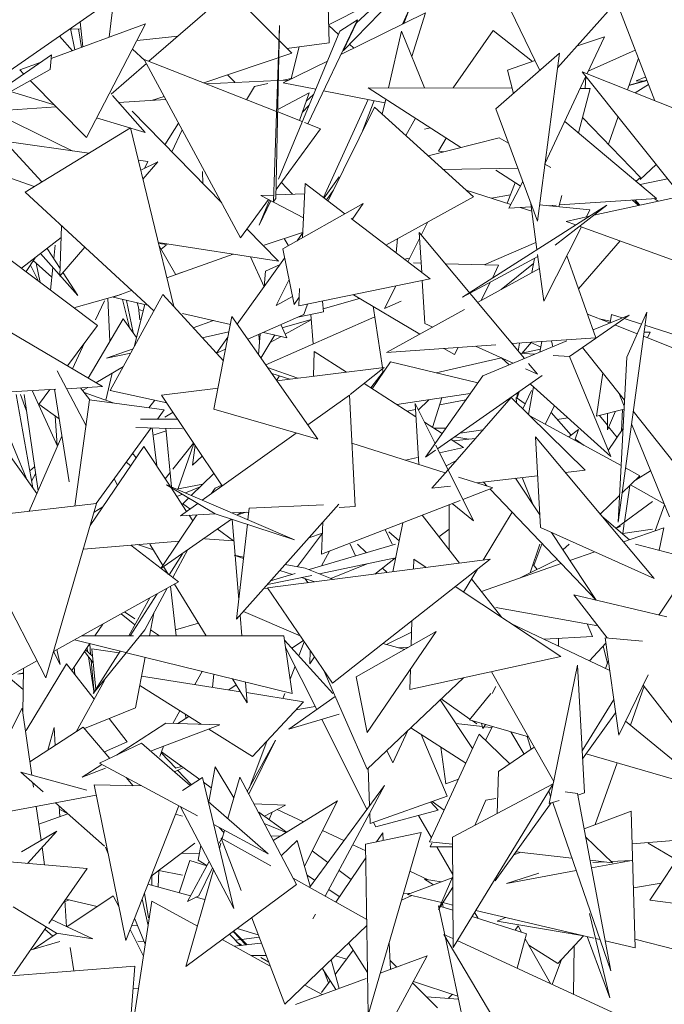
# Model space of a CAD drawing. Header units: metres. Extents: x -14.5 to 13.1, y -18.9 to 3.3.
# Tile 179 of 216: x 11.345 to 11.469, y 2.428 to 2.618. Entities that reach past the tile are written whole.
import ezdxf

# ---------------------------------------------------------------- set-up
doc = ezdxf.new("R2010")
doc.units = ezdxf.units.M
doc.layers.add('G-IMPT', color=7, linetype='Continuous', lineweight=5)
doc.layers.add('L-PLNT', color=7, linetype='Continuous', lineweight=5, true_color=0x005900)

# ---------------------------------------------------------------- blocks, each defined once
blk = doc.blocks.new('ÁRVORES ORNAMENTAIS - Pequeno e Médio Porte - Ipê-roxo-2940656-CORTE_CALÇADA')
at = {"layer": 'G-IMPT', "color": 253, "true_color": 0xaaaaaa}
for p, q in [((7.76726, 2.60856), (7.79076, 2.63504)), ((7.68768, 2.62592), (7.65228, 2.6013)), ((7.70429, 2.62336), (7.68872, 2.60983)), ((7.70429, 2.62336), (7.71616, 2.61138)), ((7.68104, 2.61445), (7.68194, 2.62193)), ((7.72604, 2.61185), (7.73557, 2.62167)), ((7.72861, 2.61725), (7.73275, 2.62101)), ((7.786, 2.60224), (7.77862, 2.62135)), ((7.72315, 2.62043), (7.72339, 2.61337)), ((7.72327, 2.61683), (7.73046, 2.62048)), ((7.7419, 2.61915), (7.72563, 2.61114)), ((7.73747, 2.61697), (7.73877, 2.61982)), ((7.73773, 2.6171), (7.73877, 2.61982)), ((7.73924, 2.61073), (7.7419, 2.61915)), ((7.76388, 2.60807), (7.75822, 2.61973)), ((7.68807, 2.61704), (7.6699, 2.61037)), ((7.67601, 2.61261), (7.67547, 2.61743)), ((7.68807, 2.61704), (7.67668, 2.59517)), ((7.71925, 2.5978), (7.72882, 2.6178)), ((7.72542, 2.61562), (7.72882, 2.6178)), ((7.72861, 2.61725), (7.72604, 2.61185)), ((7.67562, 2.61607), (7.67357, 2.61601)), ((7.67447, 2.61204), (7.67363, 2.61615)), ((7.67575, 2.61251), (7.67516, 2.61605)), ((7.71385, 2.6167), (7.71264, 2.58284)), ((7.71311, 2.58343), (7.71385, 2.6167)), ((7.72542, 2.61562), (7.7136, 2.58715)), ((7.72517, 2.61501), (7.72328, 2.6167)), ((7.73726, 2.61562), (7.73476, 2.60472)), ((7.73726, 2.61562), (7.74167, 2.6047)), ((7.75491, 2.61573), (7.74721, 2.60469)), ((7.75491, 2.61573), (7.76246, 2.60978)), ((7.67151, 2.61467), (7.674, 2.61187)), ((7.68642, 2.61386), (7.69426, 2.61464)), ((7.72339, 2.61337), (7.71526, 2.61228)), ((7.72812, 2.61236), (7.72727, 2.61312)), ((7.77095, 2.61272), (7.77629, 2.61456)), ((7.77629, 2.61456), (7.77297, 2.60745)), ((7.68793, 2.60996), (7.68553, 2.61216)), ((7.71616, 2.61138), (7.69929, 2.60567)), ((7.71607, 2.6065), (7.71762, 2.6126)), ((7.75543, 2.60065), (7.76763, 2.61137)), ((7.76341, 2.57904), (7.76763, 2.61137)), ((7.77318, 2.6079), (7.78223, 2.612)), ((7.66997, 2.61109), (7.64953, 2.597)), ((7.66781, 2.6096), (7.66388, 2.60816)), ((7.6697, 2.60826), (7.66997, 2.61109)), ((7.68822, 2.6094), (7.68144, 2.60351)), ((7.71326, 2.60016), (7.6878, 2.61019)), ((7.70631, 2.57587), (7.6878, 2.61019)), ((7.72303, 2.60985), (7.71455, 2.60568)), ((7.75766, 2.60813), (7.76296, 2.60996)), ((7.78285, 2.6104), (7.78073, 2.60435)), ((7.6697, 2.60826), (7.64953, 2.597)), ((7.66388, 2.60816), (7.66462, 2.6074)), ((7.75766, 2.60813), (7.75884, 2.60364)), ((7.81135, 2.5921), (7.77205, 2.60782)), ((7.77205, 2.60782), (7.79109, 2.58388)), ((7.66588, 2.60613), (7.67668, 2.59517)), ((7.71347, 2.60612), (7.6997, 2.60552)), ((7.70381, 2.6072), (7.70528, 2.60577)), ((7.709, 2.60499), (7.71159, 2.60555)), ((7.71565, 2.60622), (7.71362, 2.60613)), ((7.7145, 2.60617), (7.71635, 2.60656)), ((7.72079, 2.60446), (7.71455, 2.60568)), ((7.77274, 2.60696), (7.76485, 2.59007)), ((7.77274, 2.60695), (7.77258, 2.60462)), ((7.7845, 2.60612), (7.78102, 2.60517)), ((7.78104, 2.60522), (7.78447, 2.6062)), ((7.78423, 2.60681), (7.78242, 2.60609)), ((7.78242, 2.60609), (7.78382, 2.60601)), ((7.67051, 2.60144), (7.66206, 2.60399)), ((7.709, 2.60499), (7.7075, 2.60243)), ((7.71349, 2.60054), (7.71951, 2.60378)), ((7.71768, 2.59842), (7.71951, 2.60378)), ((7.7341, 2.60185), (7.72229, 2.60416)), ((7.75857, 2.60466), (7.73087, 2.60474)), ((7.73087, 2.60474), (7.74867, 2.59323)), ((7.77357, 2.60461), (7.7713, 2.59605)), ((7.77357, 2.60461), (7.77164, 2.60462)), ((7.7848, 2.60534), (7.78224, 2.60374)), ((7.68169, 2.60322), (7.68798, 2.59614)), ((7.69195, 2.6025), (7.68287, 2.60189)), ((7.69164, 2.60308), (7.68942, 2.60233)), ((7.72036, 2.60343), (7.71896, 2.60217)), ((7.72225, 2.58363), (7.73086, 2.60248)), ((7.72964, 2.59603), (7.73203, 2.60226)), ((7.73425, 2.60255), (7.73358, 2.59963)), ((7.67086, 2.60108), (7.65842, 2.60023)), ((7.67394, 2.59262), (7.65842, 2.60023)), ((7.68549, 2.60022), (7.7027, 2.58257)), ((7.7182, 2.59822), (7.71348, 2.60008)), ((7.71949, 2.60133), (7.71822, 2.60002)), ((7.73209, 2.60098), (7.72315, 2.58294)), ((7.73209, 2.60098), (7.75114, 2.58377)), ((7.75543, 2.60065), (7.76341, 2.57904)), ((7.68798, 2.59614), (7.67866, 2.59897)), ((7.72173, 2.59683), (7.71861, 2.59806)), ((7.73997, 2.59886), (7.73808, 2.59557)), ((7.78632, 2.58343), (7.76868, 2.59826)), ((7.78326, 2.58746), (7.77209, 2.59902)), ((7.77892, 2.59918), (7.77706, 2.59388)), ((7.68518, 2.59704), (7.66488, 2.58465)), ((7.68518, 2.59704), (7.69347, 2.56262)), ((7.69442, 2.59792), (7.69178, 2.59378)), ((7.69311, 2.59241), (7.69511, 2.59664)), ((7.72173, 2.59683), (7.71315, 2.58518)), ((7.74285, 2.59699), (7.74169, 2.59677)), ((7.6681, 2.58661), (7.66091, 2.59447)), ((7.66091, 2.59447), (7.67718, 2.59216)), ((7.74239, 2.59166), (7.75608, 2.59508)), ((7.7444, 2.59254), (7.74584, 2.59506)), ((7.75786, 2.59405), (7.75608, 2.59508)), ((7.7444, 2.59254), (7.74539, 2.59241)), ((7.68668, 2.59081), (7.68849, 2.59055)), ((7.69043, 2.5905), (7.68714, 2.5889)), ((7.68756, 2.58715), (7.69043, 2.5905)), ((7.68795, 2.5893), (7.68849, 2.59055)), ((7.69899, 2.5886), (7.69907, 2.58629)), ((7.75963, 2.58927), (7.74531, 2.58903)), ((7.75542, 2.58887), (7.76012, 2.58583)), ((7.76599, 2.58938), (7.76485, 2.59004)), ((7.78319, 2.58707), (7.78626, 2.58996)), ((7.66139, 2.58761), (7.66667, 2.58574)), ((7.7253, 2.58759), (7.72239, 2.58352)), ((7.75791, 2.58153), (7.76058, 2.58671)), ((7.78326, 2.58746), (7.78238, 2.58675)), ((7.78844, 2.58722), (7.78314, 2.58611)), ((7.71416, 2.58655), (7.71629, 2.58423)), ((7.71878, 2.58628), (7.71822, 2.57586)), ((7.71878, 2.58628), (7.7264, 2.58046)), ((7.72285, 2.58317), (7.72419, 2.58504)), ((7.74972, 2.58505), (7.75829, 2.58227)), ((7.75916, 2.58645), (7.75757, 2.5825)), ((7.8031, 2.58652), (7.77424, 2.58019)), ((7.68963, 2.56178), (7.66488, 2.58465)), ((7.7117, 2.5832), (7.70631, 2.57587)), ((7.71191, 2.58309), (7.70991, 2.57826)), ((7.70991, 2.57826), (7.71216, 2.58297)), ((7.71268, 2.58408), (7.71023, 2.58398)), ((7.71842, 2.57967), (7.71023, 2.58398)), ((7.71311, 2.58343), (7.71264, 2.58284)), ((7.71867, 2.58433), (7.71313, 2.5841)), ((7.75114, 2.58377), (7.73427, 2.57446)), ((7.7546, 2.58346), (7.75822, 2.58413)), ((7.76811, 2.58397), (7.76754, 2.58183)), ((7.76763, 2.58218), (7.78632, 2.58343)), ((7.78286, 2.58208), (7.7817, 2.58312)), ((7.78299, 2.58211), (7.78206, 2.58315)), ((7.7831, 2.58213), (7.78218, 2.58315)), ((7.78664, 2.58291), (7.78589, 2.5834)), ((7.71446, 2.57375), (7.72992, 2.58244)), ((7.72782, 2.57938), (7.72992, 2.58244)), ((7.74898, 2.56444), (7.77677, 2.58215)), ((7.75791, 2.58153), (7.76221, 2.58182)), ((7.76011, 2.58168), (7.76232, 2.58096)), ((7.76332, 2.57358), (7.76213, 2.58238)), ((7.77352, 2.58123), (7.76383, 2.58221)), ((7.76551, 2.58204), (7.76699, 2.58214)), ((7.76685, 2.57445), (7.77677, 2.58215)), ((7.77284, 2.57988), (7.77352, 2.58123)), ((7.72758, 2.57956), (7.74282, 2.56794)), ((7.7734, 2.58), (7.76893, 2.57902)), ((7.76893, 2.57902), (7.7708, 2.57835)), ((7.67161, 2.56845), (7.6719, 2.57816)), ((7.70756, 2.57758), (7.71361, 2.57137)), ((7.74235, 2.57892), (7.74108, 2.57639)), ((7.76465, 2.56365), (7.77187, 2.57796)), ((7.77165, 2.57804), (7.80237, 2.5669)), ((7.67183, 2.57589), (7.6642, 2.56999)), ((7.71827, 2.5769), (7.7109, 2.57445)), ((7.71546, 2.57445), (7.71469, 2.57571)), ((7.7172, 2.57529), (7.71827, 2.57677)), ((7.73624, 2.57296), (7.73653, 2.57571)), ((7.74074, 2.57572), (7.7385, 2.57124)), ((7.74067, 2.57688), (7.7609, 2.55262)), ((7.74067, 2.57688), (7.74116, 2.56921)), ((7.77935, 2.57525), (7.77131, 2.56606)), ((7.67165, 2.56995), (7.66914, 2.57381)), ((7.67042, 2.57185), (7.67069, 2.57445)), ((7.67161, 2.56845), (7.67637, 2.57403)), ((7.6905, 2.57496), (7.71361, 2.57137)), ((7.69054, 2.57478), (7.69222, 2.5746)), ((7.69389, 2.56876), (7.69065, 2.57433)), ((7.69205, 2.57445), (7.69105, 2.57364)), ((7.71446, 2.57375), (7.71661, 2.56301)), ((7.7532, 2.57065), (7.76313, 2.57498)), ((7.6788, 2.55895), (7.66143, 2.57209)), ((7.66508, 2.56939), (7.66682, 2.57201)), ((7.67004, 2.56825), (7.66646, 2.57147)), ((7.67505, 2.56476), (7.66785, 2.57281)), ((7.70489, 2.57273), (7.69215, 2.56813)), ((7.70569, 2.55923), (7.71481, 2.57196)), ((7.70827, 2.5722), (7.71084, 2.56641)), ((7.73783, 2.57175), (7.73883, 2.57191)), ((7.7635, 2.57223), (7.74898, 2.56444)), ((7.76286, 2.57189), (7.76237, 2.56915)), ((7.76465, 2.56365), (7.76344, 2.57264)), ((7.77467, 2.55662), (7.76906, 2.57238)), ((7.6675, 2.5675), (7.66594, 2.57057)), ((7.6678, 2.56727), (7.66703, 2.57095)), ((7.66979, 2.56577), (7.67024, 2.57013)), ((7.7111, 2.56944), (7.71393, 2.57072)), ((7.74104, 2.57099), (7.73959, 2.57104)), ((7.75596, 2.57057), (7.74569, 2.57086)), ((7.75191, 2.5634), (7.76381, 2.56993)), ((7.75475, 2.56812), (7.75596, 2.57057)), ((7.76269, 2.57091), (7.75645, 2.56589)), ((7.67505, 2.56476), (7.67219, 2.56913)), ((7.69519, 2.56924), (7.69386, 2.5688)), ((7.71086, 2.56644), (7.7111, 2.56944)), ((7.71565, 2.5678), (7.71319, 2.56283)), ((7.74282, 2.56794), (7.71751, 2.56275)), ((7.71769, 2.5661), (7.71751, 2.56275)), ((7.73616, 2.56657), (7.734, 2.56227)), ((7.74126, 2.56762), (7.74178, 2.55939)), ((7.75261, 2.56379), (7.75435, 2.56732)), ((7.67426, 2.56238), (7.68338, 2.56497)), ((7.68119, 2.55594), (7.6808, 2.56424)), ((7.68128, 2.54645), (7.69136, 2.56494)), ((7.68539, 2.56569), (7.68184, 2.56441)), ((7.68846, 2.56287), (7.68184, 2.56441)), ((7.68364, 2.56399), (7.68498, 2.55857)), ((7.70302, 2.55217), (7.69136, 2.56494)), ((7.7163, 2.56455), (7.71319, 2.56283)), ((7.71661, 2.56301), (7.7176, 2.56446)), ((7.72923, 2.5642), (7.7222, 2.56216)), ((7.74083, 2.55733), (7.72804, 2.56491)), ((7.67841, 2.56007), (7.68014, 2.56375)), ((7.68441, 2.56381), (7.68566, 2.55761)), ((7.68791, 2.56299), (7.68586, 2.55485)), ((7.68668, 2.56249), (7.68647, 2.56333)), ((7.68696, 2.56007), (7.68668, 2.56249)), ((7.68673, 2.56203), (7.68761, 2.56181)), ((7.71851, 2.5611), (7.71923, 2.5631)), ((7.72225, 2.56163), (7.72207, 2.56369)), ((7.7318, 2.56268), (7.73362, 2.55088)), ((7.734, 2.56227), (7.73719, 2.56366)), ((7.73442, 2.55381), (7.74942, 2.56204)), ((7.67701, 2.54885), (7.68376, 2.56029)), ((7.68632, 2.55668), (7.68376, 2.56029)), ((7.70437, 2.55915), (7.69519, 2.56129)), ((7.70467, 2.5607), (7.70122, 2.54286)), ((7.72116, 2.5371), (7.70467, 2.5607)), ((7.71851, 2.5611), (7.70772, 2.55632)), ((7.71116, 2.55141), (7.73212, 2.56063)), ((7.71991, 2.56011), (7.71436, 2.55851)), ((7.71991, 2.5601), (7.7149, 2.5573)), ((7.72225, 2.56163), (7.71732, 2.56057)), ((7.71982, 2.56111), (7.7203, 2.55543)), ((7.76959, 2.55299), (7.78103, 2.56099)), ((7.77737, 2.55947), (7.77305, 2.56119)), ((7.77414, 2.55812), (7.78103, 2.56099)), ((7.7753, 2.56029), (7.77745, 2.55984)), ((7.7774, 2.55948), (7.77764, 2.56111)), ((7.77764, 2.56111), (7.77972, 2.56044)), ((7.78443, 2.56152), (7.77891, 2.52115)), ((7.78009, 2.56033), (7.78343, 2.55926)), ((7.7806, 2.55287), (7.78443, 2.56152)), ((7.66119, 2.5582), (7.67979, 2.54721)), ((7.6788, 2.55895), (7.67304, 2.5512)), ((7.70112, 2.55991), (7.6972, 2.55854)), ((7.71408, 2.55914), (7.7152, 2.55662)), ((7.74332, 2.55869), (7.74178, 2.55939)), ((7.7826, 2.55738), (7.77832, 2.55909)), ((7.78409, 2.55905), (7.79187, 2.55656)), ((7.70409, 2.55773), (7.69895, 2.55662)), ((7.7017, 2.55366), (7.7039, 2.55672)), ((7.7098, 2.55336), (7.71013, 2.55739)), ((7.71, 2.55582), (7.70982, 2.5572)), ((7.71024, 2.55272), (7.71289, 2.55716)), ((7.7152, 2.55662), (7.71075, 2.55766)), ((7.71413, 2.55687), (7.71202, 2.55569)), ((7.77467, 2.55662), (7.7585, 2.55549)), ((7.80347, 2.54907), (7.7838, 2.5569)), ((7.78391, 2.55769), (7.78509, 2.55772)), ((7.78459, 2.55659), (7.78509, 2.55772)), ((7.674, 2.55063), (7.67635, 2.55565)), ((7.68565, 2.55447), (7.68053, 2.55267)), ((7.70345, 2.55443), (7.7017, 2.55366)), ((7.75542, 2.55528), (7.73442, 2.55381)), ((7.74747, 2.55339), (7.74545, 2.55458)), ((7.74747, 2.55339), (7.74816, 2.55477)), ((7.75874, 2.55173), (7.75149, 2.555)), ((7.75292, 2.54931), (7.76909, 2.55603)), ((7.75996, 2.5556), (7.75969, 2.55407)), ((7.76229, 2.55576), (7.76041, 2.55361)), ((7.76043, 2.55363), (7.76399, 2.55444)), ((7.76222, 2.55568), (7.76406, 2.55484)), ((7.76389, 2.55387), (7.76426, 2.5559)), ((7.76635, 2.55489), (7.76609, 2.55602)), ((7.77209, 2.55474), (7.78016, 2.5446)), ((7.68522, 2.55368), (7.68053, 2.55267)), ((7.72038, 2.54923), (7.72047, 2.55399)), ((7.72667, 2.55001), (7.72047, 2.55399)), ((7.74393, 2.54988), (7.7565, 2.55274)), ((7.75797, 2.55141), (7.75649, 2.55275)), ((7.76287, 2.55344), (7.76006, 2.55363)), ((7.76959, 2.55301), (7.76642, 2.55321)), ((7.76959, 2.55301), (7.7775, 2.53379)), ((7.7806, 2.55287), (7.77891, 2.52115)), ((7.6785, 2.54797), (7.68381, 2.55108)), ((7.71154, 2.55087), (7.71736, 2.54885)), ((7.7133, 2.54835), (7.73397, 2.55092)), ((7.73397, 2.55092), (7.72738, 2.54568)), ((7.73519, 2.552), (7.73166, 2.54681)), ((7.73365, 2.55067), (7.73377, 2.54991)), ((7.73519, 2.552), (7.75196, 2.54794)), ((7.7634, 2.54963), (7.7611, 2.55067)), ((7.76169, 2.55167), (7.7634, 2.54963)), ((7.67661, 2.5397), (7.67106, 2.55023)), ((7.68162, 2.5498), (7.68043, 2.54458)), ((7.71582, 2.54866), (7.71234, 2.54972)), ((7.7138, 2.54928), (7.71327, 2.54838)), ((7.73138, 2.54698), (7.73374, 2.55007)), ((7.75292, 2.54931), (7.74189, 2.53363)), ((7.74422, 2.53526), (7.76435, 2.54933)), ((7.77479, 2.54156), (7.77599, 2.54984)), ((7.67979, 2.54721), (7.67286, 2.54682)), ((7.67553, 2.54697), (7.67734, 2.5447)), ((7.67593, 2.54647), (7.67694, 2.54705)), ((7.69114, 2.54558), (7.70201, 2.54694)), ((7.74004, 2.54142), (7.73007, 2.54783)), ((7.7617, 2.54187), (7.76267, 2.54717)), ((7.7775, 2.53379), (7.76206, 2.54772)), ((7.67078, 2.54671), (7.66098, 2.54616)), ((7.66321, 2.54568), (7.66636, 2.52776)), ((7.66401, 2.54568), (7.66508, 2.54267)), ((7.66738, 2.52715), (7.66471, 2.54568)), ((7.67115, 2.53575), (7.66624, 2.54645)), ((7.66967, 2.54665), (7.66749, 2.54372)), ((7.67337, 2.52892), (7.67056, 2.5467)), ((7.68181, 2.54409), (7.67626, 2.54606)), ((7.68128, 2.54645), (7.69213, 2.54409)), ((7.69114, 2.54558), (7.70279, 2.5281)), ((7.72726, 2.54558), (7.71924, 2.53985)), ((7.72726, 2.54558), (7.72834, 2.52414)), ((7.73636, 2.54379), (7.7505, 2.54587)), ((7.74326, 2.53936), (7.74503, 2.54506)), ((7.75837, 2.54514), (7.74623, 2.53122)), ((7.75837, 2.54514), (7.77261, 2.53115)), ((7.76108, 2.54391), (7.75934, 2.54514)), ((7.75934, 2.54514), (7.75936, 2.54417)), ((7.7596, 2.54601), (7.75948, 2.54505)), ((7.75992, 2.54623), (7.7595, 2.54503)), ((7.76227, 2.54644), (7.76062, 2.54293)), ((7.7801, 2.54343), (7.77905, 2.546)), ((7.66757, 2.54382), (7.67145, 2.54104)), ((7.67446, 2.52424), (7.67731, 2.5447)), ((7.69163, 2.54274), (7.67731, 2.5447)), ((7.68982, 2.54459), (7.68872, 2.54314)), ((7.73989, 2.54396), (7.7406, 2.53223)), ((7.73989, 2.54396), (7.74373, 2.53624)), ((7.74254, 2.5447), (7.74051, 2.54271)), ((7.74967, 2.54469), (7.7446, 2.5437)), ((7.76491, 2.54001), (7.76671, 2.54352)), ((7.67109, 2.53587), (7.67065, 2.54162)), ((7.69163, 2.54274), (7.69033, 2.54095)), ((7.69175, 2.54131), (7.69335, 2.54227)), ((7.72116, 2.5371), (7.70122, 2.54286)), ((7.73996, 2.5428), (7.73838, 2.54249)), ((7.77949, 2.53204), (7.76195, 2.54162)), ((7.7699, 2.53788), (7.76604, 2.54221)), ((7.76929, 2.5412), (7.76721, 2.5409)), ((7.77479, 2.54156), (7.78007, 2.54289)), ((7.77687, 2.53978), (7.77533, 2.54169)), ((7.77687, 2.53892), (7.77686, 2.54208)), ((7.77687, 2.53892), (7.77842, 2.54248)), ((7.77961, 2.53869), (7.77978, 2.54282)), ((7.78183, 2.54251), (7.79147, 2.53039)), ((7.66087, 2.53993), (7.66508, 2.52969)), ((7.68913, 2.53929), (7.67854, 2.52471)), ((7.69519, 2.53911), (7.68622, 2.53938)), ((7.69421, 2.54097), (7.68707, 2.54093)), ((7.6902, 2.53194), (7.68936, 2.53929)), ((7.69306, 2.52791), (7.69196, 2.53921)), ((7.74509, 2.53818), (7.74167, 2.54038)), ((7.77875, 2.53744), (7.77711, 2.53948)), ((7.78881, 2.52214), (7.78149, 2.54003)), ((7.66567, 2.52324), (7.67199, 2.53767)), ((7.68952, 2.53786), (7.69201, 2.53868)), ((7.71705, 2.53829), (7.69897, 2.52537)), ((7.74581, 2.5392), (7.7435, 2.5392)), ((7.75024, 2.5371), (7.74754, 2.53758)), ((7.75291, 2.53889), (7.74853, 2.53827)), ((7.76304, 2.53757), (7.78587, 2.51032)), ((7.76304, 2.53757), (7.76402, 2.52008)), ((7.7713, 2.53896), (7.76944, 2.53753)), ((7.77061, 2.53689), (7.7713, 2.53896)), ((7.77987, 2.53907), (7.77703, 2.53493)), ((7.66716, 2.52664), (7.66079, 2.53554)), ((7.68773, 2.5357), (7.67743, 2.52051)), ((7.68773, 2.5357), (7.69279, 2.52803)), ((7.69328, 2.5313), (7.69729, 2.53636)), ((7.69436, 2.52758), (7.69736, 2.53624)), ((7.69708, 2.53213), (7.69758, 2.53592)), ((7.72773, 2.53631), (7.7457, 2.53062)), ((7.74388, 2.53593), (7.75112, 2.52139)), ((7.7446, 2.53449), (7.74923, 2.53552)), ((7.74923, 2.53552), (7.74681, 2.53707)), ((7.74729, 2.53677), (7.75147, 2.53724)), ((7.77243, 2.5359), (7.77069, 2.53713)), ((7.68557, 2.53439), (7.68626, 2.53353)), ((7.69708, 2.53213), (7.69897, 2.53382)), ((7.73806, 2.53303), (7.74036, 2.53355)), ((7.74189, 2.53363), (7.74384, 2.535)), ((7.66578, 2.53102), (7.66671, 2.53176)), ((7.68521, 2.53199), (7.68431, 2.53265)), ((7.74585, 2.53199), (7.74774, 2.53296)), ((7.66614, 2.52901), (7.66691, 2.53043)), ((7.69183, 2.52948), (7.69279, 2.53069)), ((7.70118, 2.53051), (7.69686, 2.52628)), ((7.74617, 2.53115), (7.74313, 2.52767)), ((7.74825, 2.52981), (7.75486, 2.52772)), ((7.75178, 2.52869), (7.76346, 2.53007)), ((7.76879, 2.5307), (7.77261, 2.53115)), ((7.77967, 2.52671), (7.78313, 2.53004)), ((7.78313, 2.53004), (7.78033, 2.53157)), ((7.78518, 2.53099), (7.78225, 2.5292)), ((7.68266, 2.52822), (7.682, 2.52948)), ((7.71668, 2.51774), (7.69212, 2.52831)), ((7.69212, 2.52831), (7.70146, 2.52276)), ((7.6929, 2.52785), (7.69596, 2.52321)), ((7.69909, 2.52846), (7.69399, 2.52751)), ((7.69573, 2.52676), (7.69854, 2.52792)), ((7.70142, 2.5277), (7.7027, 2.52823)), ((7.74313, 2.52767), (7.74669, 2.52809)), ((7.75303, 2.52884), (7.75378, 2.52806)), ((7.75923, 2.52957), (7.76388, 2.52252)), ((7.76251, 2.52461), (7.76046, 2.52972)), ((7.78117, 2.52816), (7.78013, 2.52115)), ((7.78779, 2.52463), (7.78131, 2.52829)), ((7.69407, 2.52607), (7.69514, 2.52652)), ((7.70142, 2.5277), (7.70066, 2.52657)), ((7.75486, 2.52772), (7.74908, 2.52549)), ((7.75431, 2.52751), (7.77468, 2.50614)), ((7.7755, 2.5227), (7.77918, 2.52624)), ((7.67866, 2.52472), (7.65468, 2.52199)), ((7.67866, 2.52472), (7.66886, 2.49115)), ((7.67818, 2.52307), (7.67984, 2.52406)), ((7.69811, 2.52475), (7.69479, 2.52238)), ((7.6966, 2.52367), (7.69519, 2.5247)), ((7.69636, 2.52579), (7.69522, 2.52468)), ((7.70557, 2.50246), (7.7252, 2.52459)), ((7.70799, 2.52381), (7.72228, 2.52445)), ((7.74859, 2.5253), (7.72189, 2.51498)), ((7.7253, 2.52398), (7.72834, 2.52414)), ((7.74643, 2.52446), (7.74644, 2.51578)), ((7.74705, 2.5247), (7.75112, 2.52139)), ((7.78553, 2.52513), (7.77853, 2.51997)), ((7.78605, 2.51948), (7.78785, 2.52448)), ((7.69795, 2.52255), (7.69102, 2.51222)), ((7.69479, 2.52238), (7.70146, 2.52273)), ((7.69645, 2.52247), (7.69717, 2.52138)), ((7.71668, 2.51774), (7.70146, 2.52276)), ((7.7047, 2.5229), (7.7079, 2.52307)), ((7.70566, 2.52249), (7.70637, 2.52299)), ((7.70577, 2.52257), (7.70742, 2.52304)), ((7.70799, 2.52381), (7.70774, 2.52159)), ((7.74124, 2.52246), (7.74841, 2.51325)), ((7.75856, 2.52304), (7.75295, 2.51384)), ((7.7811, 2.51775), (7.77583, 2.5223)), ((7.69102, 2.51222), (7.70458, 2.52173)), ((7.70474, 2.52168), (7.706, 2.50621)), ((7.70764, 2.52072), (7.70557, 2.50246)), ((7.72216, 2.52116), (7.72189, 2.51498)), ((7.7356, 2.51159), (7.73755, 2.52103)), ((7.7794, 2.52032), (7.77854, 2.51996)), ((7.78009, 2.52086), (7.77981, 2.51894)), ((7.66886, 2.49115), (7.65474, 2.51866)), ((7.705, 2.51753), (7.70186, 2.51983)), ((7.71728, 2.51257), (7.72207, 2.51901)), ((7.72207, 2.51903), (7.71947, 2.51813)), ((7.73411, 2.5197), (7.73547, 2.51691)), ((7.73682, 2.51751), (7.73481, 2.51925)), ((7.74643, 2.5198), (7.74448, 2.5183)), ((7.78587, 2.51032), (7.76402, 2.52008)), ((7.76611, 2.51915), (7.77469, 2.50614)), ((7.77981, 2.51894), (7.78553, 2.5198)), ((7.7877, 2.52005), (7.77998, 2.51735)), ((7.78684, 2.51571), (7.7877, 2.52005)), ((7.6761, 2.51595), (7.69454, 2.51746)), ((7.68525, 2.5167), (7.69438, 2.50962)), ((7.68654, 2.5168), (7.68959, 2.51579)), ((7.68889, 2.51691), (7.69141, 2.51281)), ((7.69944, 2.51793), (7.705, 2.51753)), ((7.73614, 2.51691), (7.7195, 2.512)), ((7.72741, 2.51691), (7.72841, 2.51463)), ((7.72883, 2.51691), (7.73055, 2.51526)), ((7.76204, 2.51139), (7.7639, 2.51691)), ((7.76272, 2.5128), (7.76424, 2.51691)), ((7.76833, 2.51579), (7.7695, 2.51691)), ((7.79112, 2.51458), (7.78227, 2.51691)), ((7.69519, 2.51501), (7.69261, 2.51099)), ((7.69331, 2.51045), (7.69619, 2.51585)), ((7.70693, 2.51442), (7.70509, 2.51475)), ((7.7069, 2.51416), (7.70509, 2.51475)), ((7.72344, 2.51557), (7.7219, 2.51271)), ((7.77445, 2.51542), (7.76967, 2.51375)), ((7.71151, 2.50847), (7.75433, 2.51402)), ((7.71878, 2.5123), (7.71491, 2.51299)), ((7.73583, 2.51418), (7.72149, 2.5112)), ((7.73066, 2.51311), (7.72372, 2.5103)), ((7.75433, 2.51402), (7.72401, 2.49014)), ((7.73615, 2.51425), (7.73218, 2.51115)), ((7.73956, 2.5121), (7.73962, 2.51402)), ((7.74202, 2.51242), (7.73962, 2.51402)), ((7.76798, 2.51316), (7.75265, 2.50781)), ((7.76007, 2.5104), (7.76721, 2.51397)), ((7.76258, 2.51297), (7.76337, 2.51205)), ((7.69154, 2.51259), (7.69244, 2.51112)), ((7.72001, 2.51089), (7.71148, 2.50912)), ((7.71684, 2.51122), (7.7121, 2.50982)), ((7.71632, 2.51106), (7.71391, 2.51186)), ((7.71878, 2.5123), (7.72418, 2.51011)), ((7.73365, 2.5123), (7.73454, 2.51145)), ((7.75188, 2.51208), (7.74918, 2.50767)), ((7.78679, 2.50324), (7.79181, 2.51086)), ((7.67035, 2.49623), (7.69438, 2.50962)), ((7.69362, 2.5092), (7.69971, 2.49926)), ((7.72064, 2.50965), (7.71808, 2.51049)), ((7.7187, 2.51028), (7.71932, 2.50948)), ((7.75075, 2.51024), (7.75655, 2.50279)), ((7.69027, 2.50733), (7.68508, 2.49924)), ((7.68795, 2.50039), (7.69223, 2.50843)), ((7.69397, 2.49925), (7.69288, 2.50879)), ((7.71086, 2.50842), (7.71159, 2.50834)), ((7.71151, 2.50847), (7.72401, 2.49014)), ((7.76789, 2.49527), (7.74761, 2.50872)), ((7.77681, 2.49887), (7.77044, 2.50716)), ((7.77044, 2.50716), (7.78827, 2.50289)), ((7.68485, 2.49924), (7.68887, 2.50655)), ((7.68603, 2.50138), (7.6834, 2.50351)), ((7.68402, 2.50385), (7.68597, 2.50253)), ((7.68881, 2.49925), (7.68966, 2.50359)), ((7.70624, 2.50321), (7.70656, 2.49927)), ((7.70687, 2.50392), (7.7178, 2.49924)), ((7.77504, 2.50117), (7.75542, 2.50469)), ((7.67984, 2.50152), (7.67831, 2.49923)), ((7.69823, 2.50168), (7.69384, 2.50044)), ((7.73914, 2.49735), (7.73928, 2.50216)), ((7.77731, 2.49257), (7.7582, 2.50169)), ((7.77401, 2.49915), (7.77299, 2.50154)), ((7.68795, 2.50039), (7.67796, 2.48814)), ((7.68904, 2.50043), (7.69077, 2.49925)), ((7.72855, 2.49136), (7.74393, 2.50006)), ((7.73069, 2.48063), (7.74393, 2.50006)), ((7.73442, 2.49757), (7.73921, 2.49996)), ((7.67732, 2.49775), (7.67388, 2.49259)), ((7.68427, 2.49604), (7.67438, 2.49848)), ((7.68573, 2.49924), (7.67572, 2.49923)), ((7.6775, 2.49569), (7.67732, 2.49775)), ((7.71465, 2.49928), (7.68702, 2.49924)), ((7.71625, 2.48815), (7.71465, 2.49928)), ((7.72408, 2.48814), (7.71477, 2.49845)), ((7.7162, 2.49687), (7.71842, 2.49834)), ((7.71754, 2.49538), (7.71857, 2.49811)), ((7.73789, 2.49664), (7.73369, 2.49776)), ((7.77401, 2.49915), (7.76468, 2.4986)), ((7.76746, 2.49876), (7.76748, 2.49726)), ((7.77657, 2.49785), (7.77343, 2.49443)), ((7.77907, 2.48011), (7.77642, 2.4989)), ((7.78362, 2.4982), (7.77642, 2.4989)), ((7.67166, 2.49372), (7.67038, 2.49625)), ((7.671, 2.4966), (7.67166, 2.49372)), ((7.67799, 2.49403), (7.6763, 2.49621)), ((7.67654, 2.49658), (7.67786, 2.49535)), ((7.67692, 2.49623), (7.67681, 2.49698)), ((7.68298, 2.49597), (7.67773, 2.49673)), ((7.67773, 2.49673), (7.67847, 2.48892)), ((7.6832, 2.4963), (7.67796, 2.48814)), ((7.71625, 2.48815), (7.68438, 2.49601)), ((7.72098, 2.48507), (7.71497, 2.49704)), ((7.71973, 2.49641), (7.71968, 2.49384)), ((7.73868, 2.49709), (7.73665, 2.49697)), ((7.77608, 2.49732), (7.77687, 2.4939)), ((7.65664, 2.48859), (7.66716, 2.49446)), ((7.67289, 2.49385), (7.66508, 2.48105)), ((7.67818, 2.48707), (7.67289, 2.49385)), ((7.67816, 2.4882), (7.67708, 2.49519)), ((7.67816, 2.4882), (7.6776, 2.49452)), ((7.68613, 2.4854), (7.68801, 2.49512)), ((7.72053, 2.49524), (7.71968, 2.49384)), ((7.73889, 2.4889), (7.76789, 2.49527)), ((7.77653, 2.49294), (7.77705, 2.49441)), ((7.6646, 2.49216), (7.66348, 2.49185)), ((7.66459, 2.49201), (7.66348, 2.49185)), ((7.66461, 2.49304), (7.66447, 2.48438)), ((7.67447, 2.49183), (7.67436, 2.49331)), ((7.69896, 2.49242), (7.69753, 2.4899)), ((7.70093, 2.48936), (7.70121, 2.49186)), ((7.71586, 2.49089), (7.7168, 2.4934)), ((7.73067, 2.47362), (7.72234, 2.49259)), ((7.73889, 2.4889), (7.73901, 2.49283)), ((7.76654, 2.47123), (7.75456, 2.49234)), ((7.77113, 2.49358), (7.76567, 2.467)), ((7.77113, 2.49358), (7.77247, 2.46901)), ((7.66164, 2.49138), (7.66454, 2.4889)), ((7.67472, 2.48078), (7.68014, 2.49064)), ((7.70631, 2.4885), (7.68731, 2.49152)), ((7.70479, 2.49098), (7.70761, 2.48637)), ((7.70729, 2.49036), (7.70761, 2.48637)), ((7.72855, 2.49136), (7.73069, 2.48063)), ((7.74919, 2.49116), (7.73067, 2.47362)), ((7.77907, 2.48011), (7.78474, 2.49175)), ((7.69876, 2.48223), (7.68695, 2.48967)), ((7.70409, 2.48886), (7.70551, 2.4898)), ((7.71844, 2.48657), (7.70745, 2.48832)), ((7.71447, 2.4872), (7.71482, 2.48814)), ((7.75033, 2.48309), (7.75446, 2.48814)), ((7.75542, 2.48952), (7.75471, 2.48814)), ((7.78131, 2.48204), (7.78396, 2.48954)), ((7.79065, 2.48082), (7.78378, 2.48978)), ((7.71844, 2.48657), (7.70863, 2.476)), ((7.72455, 2.48757), (7.7156, 2.48131)), ((7.75096, 2.4776), (7.74471, 2.48692)), ((7.74492, 2.48712), (7.75044, 2.48323)), ((7.77809, 2.48701), (7.77203, 2.4771)), ((7.65479, 2.46666), (7.66433, 2.48534)), ((7.66433, 2.48534), (7.66618, 2.47244)), ((7.6763, 2.48142), (7.68613, 2.4854)), ((7.69466, 2.48482), (7.69328, 2.48238)), ((7.71698, 2.48499), (7.72069, 2.48566)), ((7.77845, 2.48445), (7.77211, 2.47559)), ((7.68455, 2.47888), (7.68107, 2.48335)), ((7.68245, 2.47628), (7.69199, 2.48242)), ((7.70232, 2.48213), (7.69199, 2.48242)), ((7.69427, 2.48236), (7.69636, 2.48374)), ((7.69581, 2.48338), (7.69572, 2.48415)), ((7.7253, 2.48419), (7.7156, 2.48131)), ((7.73064, 2.46586), (7.72193, 2.48319)), ((7.75283, 2.48181), (7.74774, 2.48241)), ((7.75033, 2.48309), (7.76168, 2.47979)), ((7.75086, 2.48293), (7.75174, 2.48231)), ((7.75293, 2.48145), (7.75267, 2.48241)), ((7.79623, 2.46975), (7.78038, 2.4828)), ((7.66581, 2.47501), (7.67609, 2.48166)), ((7.66927, 2.47724), (7.67047, 2.4816)), ((7.67068, 2.47816), (7.67047, 2.4816)), ((7.68119, 2.47567), (7.67609, 2.48166)), ((7.68904, 2.47707), (7.70232, 2.48213)), ((7.70863, 2.476), (7.7002, 2.48132)), ((7.73851, 2.48105), (7.73558, 2.47479)), ((7.74966, 2.47476), (7.73906, 2.48156)), ((7.75345, 2.48218), (7.75293, 2.48145)), ((7.75464, 2.4816), (7.75316, 2.48177)), ((7.7534, 2.4792), (7.75475, 2.48181)), ((7.75832, 2.48077), (7.76085, 2.47648)), ((7.68728, 2.47862), (7.67923, 2.47473)), ((7.68455, 2.47888), (7.68014, 2.47696)), ((7.68728, 2.47862), (7.69665, 2.47042)), ((7.70762, 2.46928), (7.71302, 2.47918)), ((7.71302, 2.47918), (7.70789, 2.46877)), ((7.70796, 2.46989), (7.71136, 2.47894)), ((7.74104, 2.48029), (7.74606, 2.46837)), ((7.74269, 2.45964), (7.75222, 2.48034)), ((7.75811, 2.47464), (7.75222, 2.48034)), ((7.76222, 2.4774), (7.76142, 2.47987)), ((7.69154, 2.47802), (7.69078, 2.47602)), ((7.69106, 2.47675), (7.69388, 2.47376)), ((7.69849, 2.47161), (7.69113, 2.47695)), ((7.73558, 2.47479), (7.73443, 2.47718)), ((7.74485, 2.47785), (7.7458, 2.47074)), ((7.75592, 2.47316), (7.76281, 2.4778)), ((7.77281, 2.47656), (7.79623, 2.46975)), ((7.77454, 2.46293), (7.77876, 2.47483)), ((7.66837, 2.46923), (7.66411, 2.47301)), ((7.66411, 2.47301), (7.67676, 2.46956)), ((7.67589, 2.47206), (7.67967, 2.47449)), ((7.67589, 2.47206), (7.68034, 2.47376)), ((7.69805, 2.4646), (7.67923, 2.47473)), ((7.69519, 2.4738), (7.69357, 2.47311)), ((7.69374, 2.47376), (7.69502, 2.47413)), ((7.69423, 2.47339), (7.69689, 2.47057)), ((7.7002, 2.46731), (7.70143, 2.47406)), ((7.70143, 2.47406), (7.70503, 2.4681)), ((7.73113, 2.46652), (7.73089, 2.47382)), ((7.75592, 2.47316), (7.75568, 2.46506)), ((7.68569, 2.4704), (7.68435, 2.47197)), ((7.69519, 2.46947), (7.69901, 2.47196)), ((7.70502, 2.44676), (7.69901, 2.47196)), ((7.70069, 2.47002), (7.69922, 2.47108)), ((7.70389, 2.46407), (7.70616, 2.47205)), ((7.71707, 2.45141), (7.70616, 2.47205)), ((7.7458, 2.47074), (7.74824, 2.47169)), ((7.66639, 2.47098), (7.66651, 2.47015)), ((7.68734, 2.47036), (7.67819, 2.47057)), ((7.68426, 2.44063), (7.67819, 2.47057)), ((7.71957, 2.45084), (7.73401, 2.47042)), ((7.73401, 2.47042), (7.7226, 2.44915)), ((7.76642, 2.47079), (7.7471, 2.46048)), ((7.76642, 2.47079), (7.74719, 2.43928)), ((7.76558, 2.46941), (7.76595, 2.46836)), ((7.7711, 2.46892), (7.76877, 2.46923)), ((7.67859, 2.46858), (7.64659, 2.46258)), ((7.7001, 2.46739), (7.71167, 2.45727)), ((7.71261, 2.45985), (7.72494, 2.46747)), ((7.71862, 2.45494), (7.72494, 2.46747)), ((7.73125, 2.46312), (7.74606, 2.46837)), ((7.74436, 2.46571), (7.74295, 2.46727)), ((7.74549, 2.46572), (7.74317, 2.46734)), ((7.75351, 2.46762), (7.7514, 2.46277)), ((7.75351, 2.46762), (7.75542, 2.46792)), ((7.76567, 2.467), (7.76757, 2.46756)), ((7.76635, 2.4672), (7.77755, 2.43476)), ((7.7711, 2.46892), (7.77755, 2.43476)), ((7.77116, 2.46862), (7.77247, 2.46901)), ((7.66705, 2.46642), (7.66798, 2.4599)), ((7.68014, 2.45877), (7.67075, 2.46711)), ((7.67155, 2.46444), (7.67142, 2.46652)), ((7.67146, 2.46588), (7.67304, 2.46507)), ((7.69448, 2.46652), (7.68426, 2.44063)), ((7.69477, 2.46636), (7.70502, 2.44676)), ((7.71495, 2.46664), (7.70886, 2.46693)), ((7.71519, 2.46144), (7.70983, 2.46534)), ((7.71027, 2.46427), (7.70983, 2.46534)), ((7.71495, 2.46664), (7.71096, 2.46452)), ((7.71337, 2.4658), (7.71843, 2.46345)), ((7.73233, 2.4625), (7.74436, 2.46571)), ((7.76605, 2.46711), (7.7553, 2.4521)), ((7.78144, 2.4655), (7.77238, 2.46213)), ((7.78144, 2.4655), (7.78218, 2.43924)), ((7.67311, 2.46501), (7.66754, 2.46298)), ((7.69384, 2.46491), (7.69519, 2.46454)), ((7.71183, 2.46389), (7.71241, 2.4653)), ((7.73125, 2.46312), (7.73118, 2.46515)), ((7.74304, 2.46041), (7.74056, 2.4647)), ((7.67099, 2.46166), (7.66421, 2.45768)), ((7.66534, 2.45545), (7.67099, 2.46166)), ((7.71167, 2.45727), (7.70117, 2.46292)), ((7.70314, 2.46142), (7.7022, 2.46236)), ((7.7028, 2.46022), (7.70325, 2.4618)), ((7.7151, 2.46139), (7.71087, 2.46314)), ((7.72206, 2.46176), (7.7262, 2.45984)), ((7.73233, 2.4625), (7.7319, 2.46335)), ((7.78502, 2.44836), (7.79449, 2.46271)), ((7.70223, 2.45937), (7.70291, 2.46063)), ((7.70647, 2.45024), (7.70261, 2.46033)), ((7.71216, 2.45499), (7.70261, 2.46033)), ((7.71214, 2.46074), (7.71403, 2.46073)), ((7.71417, 2.4569), (7.71723, 2.45987)), ((7.71972, 2.45105), (7.71723, 2.45987)), ((7.74103, 2.46139), (7.73038, 2.45914)), ((7.74103, 2.46139), (7.73088, 2.42631)), ((7.7337, 2.46136), (7.7325, 2.45959)), ((7.7337, 2.46136), (7.73378, 2.45986)), ((7.74269, 2.45964), (7.7471, 2.45913)), ((7.7471, 2.46048), (7.74719, 2.43928)), ((7.77782, 2.45557), (7.77268, 2.46054)), ((7.79276, 2.46009), (7.78162, 2.45924)), ((7.66817, 2.45857), (7.66866, 2.45517)), ((7.68036, 2.45857), (7.68088, 2.45731)), ((7.68914, 2.45301), (7.69755, 2.45937)), ((7.69816, 2.45611), (7.69867, 2.45891)), ((7.70226, 2.45833), (7.70256, 2.45937)), ((7.72312, 2.45566), (7.72009, 2.45786)), ((7.72791, 2.45905), (7.7304, 2.45789)), ((7.73038, 2.45914), (7.73088, 2.42631)), ((7.74276, 2.45862), (7.74314, 2.45937)), ((7.74276, 2.45862), (7.74711, 2.45863)), ((7.74713, 2.45335), (7.74407, 2.45863)), ((7.79015, 2.45614), (7.78468, 2.45937)), ((7.65097, 2.45668), (7.67682, 2.45447)), ((7.69658, 2.45604), (7.69453, 2.44981)), ((7.69519, 2.45735), (7.69838, 2.45732)), ((7.69658, 2.45604), (7.69983, 2.45497)), ((7.69816, 2.45611), (7.69986, 2.45503)), ((7.73042, 2.45652), (7.72465, 2.44801)), ((7.76023, 2.45761), (7.75889, 2.45711)), ((7.75932, 2.45771), (7.77005, 2.45647)), ((7.77353, 2.45606), (7.77782, 2.45557)), ((7.7738, 2.45461), (7.78154, 2.45604)), ((7.77756, 2.45582), (7.78154, 2.45604)), ((7.67682, 2.45447), (7.66947, 2.44391)), ((7.6905, 2.4509), (7.69061, 2.45411)), ((7.69519, 2.45321), (7.6906, 2.45411)), ((7.69581, 2.43562), (7.7011, 2.45425)), ((7.69612, 2.44815), (7.70029, 2.45581)), ((7.70092, 2.4546), (7.69828, 2.44924)), ((7.72761, 2.45238), (7.7253, 2.45406)), ((7.73888, 2.45395), (7.74239, 2.45232)), ((7.75747, 2.45161), (7.77088, 2.45408)), ((7.77408, 2.45563), (7.77625, 2.45575)), ((7.68924, 2.45309), (7.68927, 2.45123)), ((7.7306, 2.44468), (7.71645, 2.45259)), ((7.72057, 2.45221), (7.71912, 2.45317)), ((7.74703, 2.4527), (7.73842, 2.4495)), ((7.74492, 2.45191), (7.74169, 2.45243)), ((7.7434, 2.45135), (7.74169, 2.45243)), ((7.74713, 2.45294), (7.74437, 2.44658)), ((7.75747, 2.45161), (7.76371, 2.45359)), ((7.6967, 2.44923), (7.68852, 2.45144)), ((7.69581, 2.43562), (7.71707, 2.45141)), ((7.7253, 2.44907), (7.72328, 2.45041)), ((7.74714, 2.4509), (7.74437, 2.44658)), ((7.78186, 2.45073), (7.7872, 2.45167)), ((7.67288, 2.44328), (7.67256, 2.44836)), ((7.67338, 2.44843), (7.67258, 2.4481)), ((7.67272, 2.44858), (7.67877, 2.44716)), ((7.68186, 2.44924), (7.67295, 2.44326)), ((7.68186, 2.44924), (7.68296, 2.44702)), ((7.68855, 2.44348), (7.68739, 2.44857)), ((7.68785, 2.44973), (7.68861, 2.44499)), ((7.69612, 2.44815), (7.69828, 2.44924)), ((7.69947, 2.44848), (7.69772, 2.44895)), ((7.73924, 2.44931), (7.73727, 2.4484)), ((7.73766, 2.44975), (7.73887, 2.44966)), ((7.73842, 2.4495), (7.74497, 2.44796)), ((7.78502, 2.44836), (7.80445, 2.44586)), ((7.66261, 2.44708), (7.67095, 2.44203)), ((7.68927, 2.44822), (7.6856, 2.42429)), ((7.68927, 2.44822), (7.69802, 2.4434)), ((7.7444, 2.44731), (7.74559, 2.44174)), ((7.7444, 2.44731), (7.74716, 2.44643)), ((7.74517, 2.44782), (7.74531, 2.44702)), ((7.74522, 2.44791), (7.74715, 2.44745)), ((7.75155, 2.44642), (7.77426, 2.44109)), ((7.66997, 2.44464), (7.67791, 2.44094)), ((7.68595, 2.44493), (7.688, 2.43992)), ((7.71484, 2.42836), (7.70848, 2.44499)), ((7.72073, 2.44566), (7.72025, 2.44477)), ((7.75084, 2.44526), (7.76134, 2.44191)), ((7.75203, 2.44488), (7.75134, 2.44608)), ((7.75729, 2.44507), (7.75566, 2.44431)), ((7.77344, 2.4458), (7.77733, 2.42958)), ((7.66899, 2.44322), (7.66277, 2.43429)), ((7.66869, 2.44279), (7.67024, 2.44144)), ((7.68509, 2.44274), (7.68764, 2.43759)), ((7.68537, 2.44346), (7.68654, 2.44348)), ((7.70972, 2.44174), (7.70569, 2.44296)), ((7.71484, 2.42836), (7.73062, 2.4435)), ((7.77235, 2.44154), (7.75566, 2.44431)), ((7.75971, 2.44342), (7.75913, 2.44262)), ((7.75971, 2.44342), (7.76038, 2.44222)), ((7.67109, 2.44201), (7.66652, 2.43894)), ((7.67791, 2.44094), (7.67095, 2.44203)), ((7.70277, 2.44079), (7.71204, 2.43568)), ((7.70631, 2.43964), (7.70422, 2.44186)), ((7.70736, 2.43976), (7.70489, 2.44236)), ((7.70758, 2.43978), (7.70498, 2.44243)), ((7.70636, 2.44081), (7.70534, 2.44067)), ((7.70989, 2.44129), (7.70654, 2.44083)), ((7.74718, 2.441), (7.74544, 2.4418)), ((7.76742, 2.40463), (7.74544, 2.4418)), ((7.74565, 2.44145), (7.75, 2.42103)), ((7.75952, 2.4353), (7.76134, 2.44191)), ((7.76108, 2.44097), (7.7659, 2.43235)), ((7.77228, 2.44155), (7.76737, 2.43619)), ((7.77297, 2.44139), (7.77733, 2.42958)), ((7.77459, 2.44102), (7.77546, 2.44081)), ((7.78213, 2.44085), (7.79017, 2.43882)), ((7.67155, 2.44044), (7.66587, 2.43875)), ((7.67355, 2.43929), (7.6743, 2.43478)), ((7.68655, 2.44048), (7.68779, 2.44044)), ((7.7051, 2.4395), (7.71025, 2.44009)), ((7.70641, 2.43965), (7.70562, 2.44033)), ((7.70562, 2.44033), (7.70664, 2.43968)), ((7.73075, 2.43446), (7.72711, 2.44014)), ((7.73488, 2.44015), (7.73516, 2.43505)), ((7.78031, 2.42569), (7.748, 2.44062)), ((7.76737, 2.43619), (7.76177, 2.43973)), ((7.77051, 2.43962), (7.77034, 2.4303)), ((7.77645, 2.44058), (7.78218, 2.43924)), ((7.71125, 2.43773), (7.70832, 2.43773)), ((7.71025, 2.43738), (7.71175, 2.43642)), ((7.72528, 2.4314), (7.72373, 2.43689)), ((7.72801, 2.43874), (7.72452, 2.4341)), ((7.7267, 2.437), (7.72458, 2.4377)), ((7.7318, 2.41842), (7.7422, 2.43764)), ((7.73319, 2.43432), (7.7422, 2.43764)), ((7.76627, 2.43218), (7.76806, 2.43695)), ((7.686, 2.43568), (7.65502, 2.4333)), ((7.686, 2.43568), (7.68452, 2.41641)), ((7.72205, 2.43528), (7.72464, 2.43117)), ((7.73507, 2.4368), (7.73638, 2.43549)), ((7.7169, 2.42832), (7.73047, 2.43332)), ((7.72327, 2.43245), (7.72225, 2.43496)), ((7.68567, 2.43133), (7.68669, 2.4314)), ((7.71866, 2.43203), (7.722, 2.4302)), ((7.72358, 2.43286), (7.72188, 2.4306)), ((7.7394, 2.43247), (7.74422, 2.42766)), ((7.7481, 2.42993), (7.73956, 2.43275)), ((7.74823, 2.42932), (7.74207, 2.42981)), ((7.74708, 2.43027), (7.74625, 2.42948))]:
    blk.add_line(p, q, dxfattribs=at)

msp = doc.modelspace()

# ---------------------------------------------------------------- block references
at = {"layer": 'L-PLNT', "color": 253, "true_color": 0xaaaaaa}
msp.add_blockref('ÁRVORES ORNAMENTAIS - Pequeno e Médio Porte - Ipê-roxo-2940656-CORTE_CALÇADA', (3.68079, 0), dxfattribs=at)

doc.saveas('drawing.dxf')
